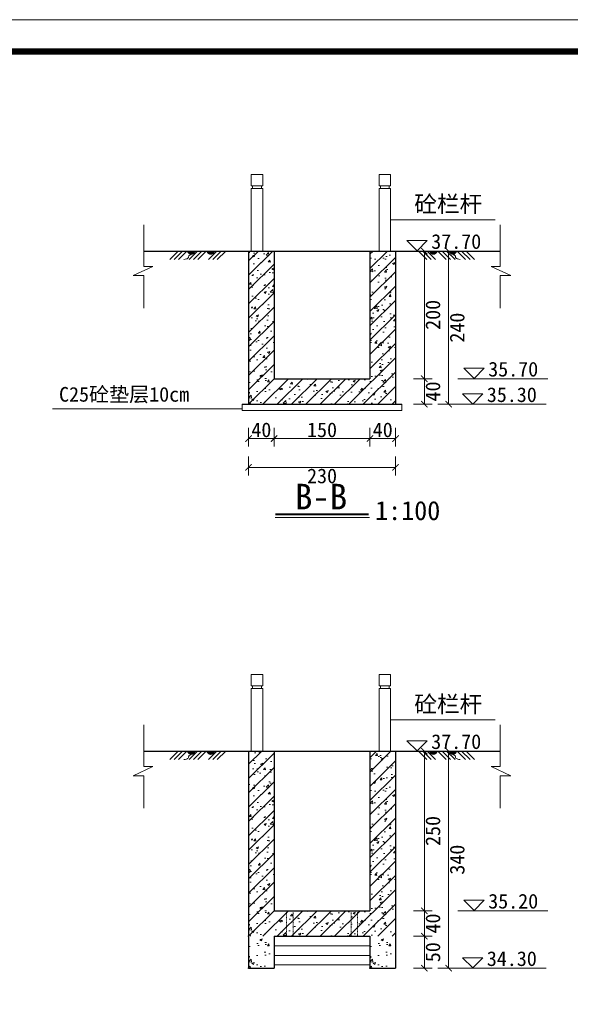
# Model space of a CAD drawing. Extents: x -27255 to 1448651, y 31034 to 8081248.
# Tile 103 of 198: x 584374 to 584460, y 3860542 to 3860696. Entities that reach past the tile are written whole.
import ezdxf

# ---------------------------------------------------------------- set-up
doc = ezdxf.new("R2010")
doc.units = 0
doc.linetypes.add('HIDDEN2', pattern=[0.1875, 0.125, -0.0625])
doc.layers.get('0').update_dxf_attribs({"linetype": 'CONTINUOUS'})
for name, color, linetype, lineweight in [('0.09折线', 6, 'CONTINUOUS', 9), ('0.09标注线', 3, 'CONTINUOUS', 9), ('0.13填充', 8, 'CONTINUOUS', 9), ('0.13文字', 3, 'CONTINUOUS', 13), ('0.15白虚线', 255, 'HIDDEN2', 15), ('0.30粗线', 7, 'CONTINUOUS', 30), ('图框', 7, 'CONTINUOUS', 20), ('文字', 7, 'CONTINUOUS', 15), ('细实线', 3, 'CONTINUOUS', 20)]:
    doc.layers.add(name, color=color, linetype=linetype, lineweight=lineweight)
doc.styles.add('-仿宋_GB2312', font='FangSong_GB2312.ttf')
doc.styles.get("Standard").update_dxf_attribs({"font": 'rs.shx', "bigfont": 'hztxt.shx'})
doc.dimstyles.get("Standard").update_dxf_attribs({"dimtxt": 0.18, "dimasz": 0.18, "dimexe": 0.18, "dimexo": 0.0625, "dimgap": 0.09, "dimtad": 0, "dimtih": 1, "dimtoh": 1, "dimdec": 4, "dimzin": 0, "dimdsep": 46, "dimtxsty": 'Standard', "dimcen": 0.09, "dimadec": 0, "dimazin": 0, "dimtfac": 1, "dimtdec": 4, "dimtofl": 0, "dimtmove": 0, "dimatfit": 3, "dimfxl": 1, "dimtolj": 1, "dimtzin": 0, "dimarcsym": 0})

# ---------------------------------------------------------------- blocks, each defined once
blk = doc.blocks.new('d4trtg')
at = {"lineweight": 0}
blk.add_line((653868.4, 3902577.3), (658071.2, 3902577.3), dxfattribs=at)
at = {"lineweight": 0, "const_width": 10}
blk.add_lwpolyline([(654118.6, 3902527.3), (658021.2, 3902527.3), (658021.2, 3899655.4), (654118.6, 3899655.4)], close=True, dxfattribs=at)
blk = doc.blocks.new('_ARCHTICK')
at = {"color": 0, "linetype": 'ByBlock', "const_width": 0.15}
blk.add_lwpolyline([(-0.5, -0.5), (0.5, 0.5)], dxfattribs=at)

msp = doc.modelspace()

# ---------------------------------------------------------------- hatches: boundary and pattern name
at = {"layer": '0.09标注线', "linetype": 'Continuous', "lineweight": 13}
h = msp.add_hatch(dxfattribs=at)
h.set_pattern_fill('ANSI31', color=256, scale=0.5, style=0)
h.set_pattern_definition([(45, (584410.1146, 3860552.5231), (-1.12253, 1.12253), [])])
h.paths.add_polyline_path([(584429.11461, 3860556.52314), (584414.11461, 3860556.52314), (584414.11461, 3860581.52314), (584410.11461, 3860581.52314), (584410.11461, 3860552.52314), (584433.11461, 3860552.52314), (584433.11461, 3860581.52314), (584429.11461, 3860581.52314)])
at = {"layer": '0.13填充'}
h = msp.add_hatch(color=256, dxfattribs=at)
edge = h.paths.add_edge_path()
edge.add_ellipse((584401.14445, 3860660.01545), major_axis=(0, -0.71607), ratio=0.964264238, start_angle=280.8772955, end_angle=439.1227045)
edge.add_line((584401.82253, 3860659.88033), (584400.46638, 3860659.88033))
h = msp.add_hatch(color=256, dxfattribs=at)
edge = h.paths.add_edge_path()
edge.add_ellipse((584401.14445, 3860660.01545), major_axis=(0, -0.71607), ratio=0.964264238, start_angle=280.8772955, end_angle=439.1227045)
edge.add_line((584401.82253, 3860659.88033), (584400.46638, 3860659.88033))
h = msp.add_hatch(color=256, dxfattribs=at)
edge = h.paths.add_edge_path()
edge.add_ellipse((584404.1816, 3860660.01545), major_axis=(0, -0.71607), ratio=0.964264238, start_angle=280.8772955, end_angle=439.1227045)
edge.add_line((584404.85968, 3860659.88033), (584403.50353, 3860659.88033))
h = msp.add_hatch(color=256, dxfattribs=at)
edge = h.paths.add_edge_path()
edge.add_ellipse((584404.1816, 3860660.01545), major_axis=(0, -0.71607), ratio=0.964264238, start_angle=280.8772955, end_angle=439.1227045)
edge.add_line((584404.85968, 3860659.88033), (584403.50353, 3860659.88033))
h = msp.add_hatch(color=256, dxfattribs=at)
edge = h.paths.add_edge_path()
edge.add_ellipse((584439.04762, 3860660.01545), major_axis=(0, -0.71607), ratio=0.964264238, start_angle=-79.1227045, end_angle=79.1227045, ccw=False)
edge.add_line((584438.36955, 3860659.88033), (584439.7257, 3860659.88033))
h = msp.add_hatch(color=256, dxfattribs=at)
edge = h.paths.add_edge_path()
edge.add_ellipse((584439.04762, 3860660.01545), major_axis=(0, -0.71607), ratio=0.964264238, start_angle=-79.1227045, end_angle=79.1227045, ccw=False)
edge.add_line((584438.36955, 3860659.88033), (584439.7257, 3860659.88033))
h = msp.add_hatch(color=256, dxfattribs=at)
edge = h.paths.add_edge_path()
edge.add_ellipse((584442.08478, 3860660.01545), major_axis=(0, -0.71607), ratio=0.964264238, start_angle=-79.1227045, end_angle=79.1227045, ccw=False)
edge.add_line((584441.4067, 3860659.88033), (584442.76285, 3860659.88033))
h = msp.add_hatch(color=256, dxfattribs=at)
edge = h.paths.add_edge_path()
edge.add_ellipse((584442.08478, 3860660.01545), major_axis=(0, -0.71607), ratio=0.964264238, start_angle=-79.1227045, end_angle=79.1227045, ccw=False)
edge.add_line((584441.4067, 3860659.88033), (584442.76285, 3860659.88033))
h = msp.add_hatch(color=256, dxfattribs=at)
edge = h.paths.add_edge_path()
edge.add_ellipse((584401.14445, 3860581.65826), major_axis=(0, -0.71607), ratio=0.964264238, start_angle=280.8772955, end_angle=439.1227045)
edge.add_line((584401.82253, 3860581.52314), (584400.46638, 3860581.52314))
h = msp.add_hatch(color=256, dxfattribs=at)
edge = h.paths.add_edge_path()
edge.add_ellipse((584401.14445, 3860581.65826), major_axis=(0, -0.71607), ratio=0.964264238, start_angle=280.8772955, end_angle=439.1227045)
edge.add_line((584401.82253, 3860581.52314), (584400.46638, 3860581.52314))
h = msp.add_hatch(color=256, dxfattribs=at)
edge = h.paths.add_edge_path()
edge.add_ellipse((584404.1816, 3860581.65826), major_axis=(0, -0.71607), ratio=0.964264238, start_angle=280.8772955, end_angle=439.1227045)
edge.add_line((584404.85968, 3860581.52314), (584403.50353, 3860581.52314))
h = msp.add_hatch(color=256, dxfattribs=at)
edge = h.paths.add_edge_path()
edge.add_ellipse((584404.1816, 3860581.65826), major_axis=(0, -0.71607), ratio=0.964264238, start_angle=280.8772955, end_angle=439.1227045)
edge.add_line((584404.85968, 3860581.52314), (584403.50353, 3860581.52314))
h = msp.add_hatch(color=256, dxfattribs=at)
edge = h.paths.add_edge_path()
edge.add_ellipse((584439.04762, 3860581.65826), major_axis=(0, -0.71607), ratio=0.964264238, start_angle=-79.1227045, end_angle=79.1227045, ccw=False)
edge.add_line((584438.36955, 3860581.52314), (584439.7257, 3860581.52314))
h = msp.add_hatch(color=256, dxfattribs=at)
edge = h.paths.add_edge_path()
edge.add_ellipse((584439.04762, 3860581.65826), major_axis=(0, -0.71607), ratio=0.964264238, start_angle=-79.1227045, end_angle=79.1227045, ccw=False)
edge.add_line((584438.36955, 3860581.52314), (584439.7257, 3860581.52314))
h = msp.add_hatch(color=256, dxfattribs=at)
edge = h.paths.add_edge_path()
edge.add_ellipse((584442.08478, 3860581.65826), major_axis=(0, -0.71607), ratio=0.964264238, start_angle=-79.1227045, end_angle=79.1227045, ccw=False)
edge.add_line((584441.4067, 3860581.52314), (584442.76285, 3860581.52314))
h = msp.add_hatch(color=256, dxfattribs=at)
edge = h.paths.add_edge_path()
edge.add_ellipse((584442.08478, 3860581.65826), major_axis=(0, -0.71607), ratio=0.964264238, start_angle=-79.1227045, end_angle=79.1227045, ccw=False)
edge.add_line((584441.4067, 3860581.52314), (584442.76285, 3860581.52314))
at = {"layer": '0.13文字', "lineweight": 13}
h = msp.add_hatch(dxfattribs=at)
h.set_pattern_fill('AR-CONC', color=256, scale=0.02, style=0)
h.set_pattern_definition([(50, (584410.1146, 3860635.8803), (3.6437, -0.31878), [0.381, -4.191]), (355, (584410.1146, 3860635.8803), (-0.70486, 3.82113), [0.3048, -3.3528]), (100.451, (584410.4183, 3860635.8538), (2.93885, 3.50233), [0.3238, -3.5618]), (46.184, (584410.1146, 3860636.8963), (5.4216, -0.84085), [0.5715, -6.2865]), (96.636, (584410.5664, 3860636.826), (4.7481, 4.9485), [0.4857, -5.3427]), (351.184, (584410.1146, 3860636.8963), (4.7481, 4.9485), [0.4572, -5.0292]), (21, (584410.6226, 3860636.6423), (3.0323, -2.0453), [0.381, -4.191]), (326, (584410.6226, 3860636.6423), (1.23604, 3.68376), [0.3048, -3.3528]), (71.451, (584410.8753, 3860636.472), (4.26833, 1.63846), [0.3238, -3.5618]), (37.5, (584410.1146, 3860635.8803), (0.06177, 1.6911), [0, -3.31216, 0, -3.4036, 0, -3.3655]), (7.5, (584410.1146, 3860635.8803), (1.33639, 2.00361), [0, -1.94056, 0, -3.23596, 0, -1.2827]), (327.5, (584408.9818, 3860635.8803), (2.71181, -0.114575), [0, -1.27, 0, -3.9624, 0, -5.2578]), (317.5, (584408.4738, 3860635.8803), (2.96258, 0.50853), [0, -1.651, 0, -2.63144, 0, -3.7338])])
h.paths.add_polyline_path([(584433.11461, 3860659.88033), (584429.11461, 3860659.88033), (584429.11461, 3860639.88033), (584414.11461, 3860639.88033), (584414.11461, 3860659.88033), (584410.11461, 3860659.88033), (584410.11461, 3860635.88033), (584433.11461, 3860635.88033)])
h = msp.add_hatch(dxfattribs=at)
h.set_pattern_fill('ANSI31', color=256, scale=0.5, style=0)
h.set_pattern_definition([(45, (584410.1146, 3860635.8803), (-1.12253, 1.12253), [])])
h.paths.add_polyline_path([(584433.11461, 3860659.88033), (584429.11461, 3860659.88033), (584429.11461, 3860639.88033), (584414.11461, 3860639.88033), (584414.11461, 3860659.88033), (584410.11461, 3860659.88033), (584410.11461, 3860635.88033), (584433.11461, 3860635.88033)])
h = msp.add_hatch(dxfattribs=at)
h.set_pattern_fill('AR-CONC', color=256, scale=0.02, style=0)
h.set_pattern_definition([(50, (584410.1146, 3860552.523), (3.6437, -0.31878), [0.381, -4.191]), (355, (584410.1146, 3860552.523), (-0.70486, 3.82113), [0.3048, -3.3528]), (100.451, (584410.4183, 3860552.4966), (2.93885, 3.50233), [0.3238, -3.5618]), (46.184, (584410.1146, 3860553.539), (5.4216, -0.84085), [0.5715, -6.2865]), (96.636, (584410.5664, 3860553.469), (4.7481, 4.9485), [0.4857, -5.3427]), (351.184, (584410.1146, 3860553.539), (4.7481, 4.9485), [0.4572, -5.0292]), (21, (584410.6226, 3860553.285), (3.0323, -2.0453), [0.381, -4.191]), (326, (584410.6226, 3860553.285), (1.23604, 3.68376), [0.3048, -3.3528]), (71.451, (584410.8753, 3860553.1147), (4.26833, 1.63846), [0.3238, -3.5618]), (37.5, (584410.1146, 3860552.5231), (0.06177, 1.6911), [0, -3.31216, 0, -3.4036, 0, -3.3655]), (7.5, (584410.1146, 3860552.5231), (1.33639, 2.00361), [0, -1.94056, 0, -3.23596, 0, -1.2827]), (327.5, (584408.9818, 3860552.5231), (2.71181, -0.114575), [0, -1.27, 0, -3.9624, 0, -5.2578]), (317.5, (584408.4738, 3860552.5231), (2.96258, 0.50853), [0, -1.651, 0, -2.63144, 0, -3.7338])])
h.paths.add_polyline_path([(584433.11461, 3860581.52314), (584429.11461, 3860581.52314), (584429.11461, 3860556.52314), (584414.11461, 3860556.52314), (584414.11461, 3860581.52314), (584410.11461, 3860581.52314), (584410.11461, 3860552.52314), (584433.11461, 3860552.52314)])
h = msp.add_hatch(dxfattribs=at)
h.set_pattern_fill('AR-CONC', color=256, scale=0.02, style=0)
h.set_pattern_definition([(50, (584410.1146, 3860547.523), (3.6437, -0.3188), [0.381, -4.191]), (355, (584410.1146, 3860547.523), (-0.7049, 3.8211), [0.3048, -3.3528]), (100.45, (584410.4183, 3860547.4966), (2.9389, 3.5023), [0.3238, -3.5618]), (46.18, (584410.1146, 3860548.539), (5.4216, -0.841), [0.5715, -6.2865]), (96.64, (584410.5664, 3860548.469), (4.748, 4.9485), [0.4857, -5.3427]), (351.18, (584410.1146, 3860548.539), (4.748, 4.9485), [0.4572, -5.0292]), (21, (584410.6226, 3860548.285), (3.0323, -2.0453), [0.381, -4.191]), (326, (584410.6226, 3860548.285), (1.236, 3.6838), [0.3048, -3.3528]), (71.45, (584410.8753, 3860548.1147), (4.2683, 1.6385), [0.3238, -3.5618]), (37.5, (584410.1146, 3860547.5231), (0.06177, 1.6911), [0, -3.31216, 0, -3.4036, 0, -3.3655]), (7.5, (584410.1146, 3860547.5231), (1.3364, 2.0036), [0, -1.94056, 0, -3.23596, 0, -1.2827]), (327.5, (584408.9818, 3860547.5231), (2.7118, -0.11457), [0, -1.27, 0, -3.9624, 0, -5.2578]), (317.5, (584408.4738, 3860547.5231), (2.9626, 0.5085), [0, -1.651, 0, -2.63144, 0, -3.7338])])
h.paths.add_polyline_path([(584414.11461, 3860552.52314), (584410.11461, 3860552.52314), (584410.11461, 3860547.52314), (584414.11461, 3860547.52314)])
h = msp.add_hatch(dxfattribs=at)
h.set_pattern_fill('AR-CONC', color=256, scale=0.02, style=0)
h.set_pattern_definition([(50, (584429.1146, 3860547.523), (3.6437, -0.3188), [0.381, -4.191]), (355, (584429.1146, 3860547.523), (-0.7049, 3.8211), [0.3048, -3.3528]), (100.45, (584429.4183, 3860547.4966), (2.9389, 3.5023), [0.3238, -3.5618]), (46.18, (584429.1146, 3860548.539), (5.4216, -0.841), [0.5715, -6.2865]), (96.64, (584429.5664, 3860548.469), (4.748, 4.9485), [0.4857, -5.3427]), (351.18, (584429.1146, 3860548.539), (4.748, 4.9485), [0.4572, -5.0292]), (21, (584429.6226, 3860548.285), (3.0323, -2.0453), [0.381, -4.191]), (326, (584429.6226, 3860548.285), (1.236, 3.6838), [0.3048, -3.3528]), (71.45, (584429.8753, 3860548.1147), (4.2683, 1.6385), [0.3238, -3.5618]), (37.5, (584429.1146, 3860547.5231), (0.06177, 1.6911), [0, -3.31216, 0, -3.4036, 0, -3.3655]), (7.5, (584429.1146, 3860547.5231), (1.3364, 2.0036), [0, -1.94056, 0, -3.23596, 0, -1.2827]), (327.5, (584427.9818, 3860547.5231), (2.7118, -0.11457), [0, -1.27, 0, -3.9624, 0, -5.2578]), (317.5, (584427.4738, 3860547.5231), (2.9626, 0.5085), [0, -1.651, 0, -2.63144, 0, -3.7338])])
h.paths.add_polyline_path([(584433.11461, 3860552.52314), (584429.11461, 3860552.52314), (584429.11461, 3860547.52314), (584433.11461, 3860547.52314)])

# ---------------------------------------------------------------- linework, layer by layer
at = {"layer": '0.09折线', "color": 7}
for p, q in [((584410.53466, 3860670.09624, 0.26898), (584410.53466, 3860671.89624, 0.26898)), ((584410.53466, 3860671.89624, 0.26898), (584412.33466, 3860671.89624, 0.26898)), ((584410.53466, 3860670.09624, 0.26898), (584410.53466, 3860671.89624, 0.26898)), ((584410.53466, 3860671.89624, 0.26898), (584412.33466, 3860671.89624, 0.26898)), ((584410.53466, 3860670.09624, 0.26898), (584410.53466, 3860671.89624, 0.26898)), ((584410.53466, 3860671.89624, 0.26898), (584412.33466, 3860671.89624, 0.26898)), ((584412.33466, 3860670.09624, 0.26898), (584412.33466, 3860671.89624, 0.26898)), ((584412.33466, 3860670.09624, 0.26898), (584412.33466, 3860671.89624, 0.26898)), ((584412.33466, 3860670.09624, 0.26898), (584412.33466, 3860671.89624, 0.26898)), ((584412.33466, 3860670.09624, 0.26898), (584412.33466, 3860671.89624, 0.26898)), ((584412.33466, 3860670.09624, 0.26898), (584412.33466, 3860671.89624, 0.26898)), ((584412.33466, 3860670.09624, 0.26898), (584412.33466, 3860671.89624, 0.26898)), ((584430.54502, 3860670.09624, 0.26898), (584430.54502, 3860671.89624, 0.26898)), ((584430.54502, 3860671.89624, 0.26898), (584432.34502, 3860671.89624, 0.26898)), ((584430.54502, 3860670.09624, 0.26898), (584430.54502, 3860671.89624, 0.26898)), ((584430.54502, 3860671.89624, 0.26898), (584432.34502, 3860671.89624, 0.26898)), ((584430.54502, 3860670.09624, 0.26898), (584430.54502, 3860671.89624, 0.26898)), ((584430.54502, 3860671.89624, 0.26898), (584432.34502, 3860671.89624, 0.26898)), ((584432.34502, 3860670.09624, 0.26898), (584432.34502, 3860671.89624, 0.26898)), ((584432.34502, 3860670.09624, 0.26898), (584432.34502, 3860671.89624, 0.26898)), ((584432.34502, 3860670.09624, 0.26898), (584432.34502, 3860671.89624, 0.26898)), ((584432.34502, 3860670.09624, 0.26898), (584432.34502, 3860671.89624, 0.26898)), ((584432.34502, 3860670.09624, 0.26898), (584432.34502, 3860671.89624, 0.26898)), ((584432.34502, 3860670.09624, 0.26898), (584432.34502, 3860671.89624, 0.26898)), ((584410.53466, 3860670.09624, 0.26898), (584412.33466, 3860670.09624, 0.26898)), ((584410.53466, 3860670.09624, 0.26898), (584412.33466, 3860670.09624, 0.26898)), ((584410.53466, 3860670.09624, 0.26898), (584412.33466, 3860670.09624, 0.26898)), ((584410.53466, 3860669.69624, 0.26898), (584412.33466, 3860669.69624, 0.26898)), ((584410.53466, 3860669.69624, 0.26898), (584410.53466, 3860659.89624, 0.26898)), ((584410.53466, 3860669.69624, 0.26898), (584412.33466, 3860669.69624, 0.26898)), ((584410.53466, 3860669.69624, 0.26898), (584410.53466, 3860659.89624, 0.26898)), ((584410.53466, 3860669.69624, 0.26898), (584412.33466, 3860669.69624, 0.26898)), ((584410.53466, 3860669.69624, 0.26898), (584410.53466, 3860659.89624, 0.26898)), ((584410.73466, 3860669.69624, 0.26898), (584410.73466, 3860670.09624, 0.26898)), ((584410.73466, 3860669.69624, 0.26898), (584410.73466, 3860670.09624, 0.26898)), ((584410.73466, 3860669.69624, 0.26898), (584410.73466, 3860670.09624, 0.26898)), ((584412.13466, 3860669.69624, 0.26898), (584412.13466, 3860670.09624, 0.26898)), ((584412.13466, 3860669.69624, 0.26898), (584412.13466, 3860670.09624, 0.26898)), ((584412.13466, 3860669.69624, 0.26898), (584412.13466, 3860670.09624, 0.26898)), ((584412.33466, 3860669.69624, 0.26898), (584412.33466, 3860659.89624, 0.26898)), ((584412.33466, 3860669.69624, 0.26898), (584412.33466, 3860659.89624, 0.26898)), ((584412.33466, 3860669.69624, 0.26898), (584412.33466, 3860659.89624, 0.26898)), ((584412.33466, 3860659.89624, 0.26898), (584412.33466, 3860669.69624, 0.26898)), ((584412.33466, 3860659.89624, 0.26898), (584412.33466, 3860669.69624, 0.26898)), ((584412.33466, 3860659.89624, 0.26898), (584412.33466, 3860669.69624, 0.26898)), ((584430.54502, 3860670.09624, 0.26898), (584432.34502, 3860670.09624, 0.26898)), ((584430.54502, 3860670.09624, 0.26898), (584432.34502, 3860670.09624, 0.26898)), ((584430.54502, 3860670.09624, 0.26898), (584432.34502, 3860670.09624, 0.26898)), ((584430.54502, 3860669.69624, 0.26898), (584432.34502, 3860669.69624, 0.26898)), ((584430.54502, 3860669.69624, 0.26898), (584430.54502, 3860659.89624, 0.26898)), ((584430.54502, 3860669.69624, 0.26898), (584432.34502, 3860669.69624, 0.26898)), ((584430.54502, 3860669.69624, 0.26898), (584430.54502, 3860659.89624, 0.26898)), ((584430.54502, 3860669.69624, 0.26898), (584432.34502, 3860669.69624, 0.26898)), ((584430.54502, 3860669.69624, 0.26898), (584430.54502, 3860659.89624, 0.26898)), ((584430.74502, 3860669.69624, 0.26898), (584430.74502, 3860670.09624, 0.26898)), ((584430.74502, 3860669.69624, 0.26898), (584430.74502, 3860670.09624, 0.26898)), ((584430.74502, 3860669.69624, 0.26898), (584430.74502, 3860670.09624, 0.26898)), ((584432.14502, 3860669.69624, 0.26898), (584432.14502, 3860670.09624, 0.26898)), ((584432.14502, 3860669.69624, 0.26898), (584432.14502, 3860670.09624, 0.26898)), ((584432.14502, 3860669.69624, 0.26898), (584432.14502, 3860670.09624, 0.26898)), ((584432.34502, 3860669.69624, 0.26898), (584432.34502, 3860659.89624, 0.26898)), ((584432.34502, 3860669.69624, 0.26898), (584432.34502, 3860659.89624, 0.26898)), ((584432.34502, 3860669.69624, 0.26898), (584432.34502, 3860659.89624, 0.26898)), ((584432.34502, 3860659.89624, 0.26898), (584432.34502, 3860669.69624, 0.26898)), ((584432.34502, 3860659.89624, 0.26898), (584432.34502, 3860669.69624, 0.26898)), ((584432.34502, 3860659.89624, 0.26898), (584432.34502, 3860669.69624, 0.26898)), ((584410.53466, 3860591.73905, 0.26898), (584410.53466, 3860593.53905, 0.26898)), ((584410.53466, 3860593.53905, 0.26898), (584412.33466, 3860593.53905, 0.26898)), ((584410.53466, 3860591.73905, 0.26898), (584410.53466, 3860593.53905, 0.26898)), ((584410.53466, 3860593.53905, 0.26898), (584412.33466, 3860593.53905, 0.26898)), ((584410.53466, 3860591.73905, 0.26898), (584410.53466, 3860593.53905, 0.26898)), ((584410.53466, 3860593.53905, 0.26898), (584412.33466, 3860593.53905, 0.26898)), ((584412.33466, 3860591.73905, 0.26898), (584412.33466, 3860593.53905, 0.26898)), ((584412.33466, 3860591.73905, 0.26898), (584412.33466, 3860593.53905, 0.26898)), ((584412.33466, 3860591.73905, 0.26898), (584412.33466, 3860593.53905, 0.26898)), ((584412.33466, 3860591.73905, 0.26898), (584412.33466, 3860593.53905, 0.26898)), ((584412.33466, 3860591.73905, 0.26898), (584412.33466, 3860593.53905, 0.26898)), ((584412.33466, 3860591.73905, 0.26898), (584412.33466, 3860593.53905, 0.26898)), ((584430.54502, 3860591.73905, 0.26898), (584430.54502, 3860593.53905, 0.26898)), ((584430.54502, 3860593.53905, 0.26898), (584432.34502, 3860593.53905, 0.26898)), ((584430.54502, 3860591.73905, 0.26898), (584430.54502, 3860593.53905, 0.26898)), ((584430.54502, 3860593.53905, 0.26898), (584432.34502, 3860593.53905, 0.26898)), ((584430.54502, 3860591.73905, 0.26898), (584430.54502, 3860593.53905, 0.26898)), ((584430.54502, 3860593.53905, 0.26898), (584432.34502, 3860593.53905, 0.26898)), ((584432.34502, 3860591.73905, 0.26898), (584432.34502, 3860593.53905, 0.26898)), ((584432.34502, 3860591.73905, 0.26898), (584432.34502, 3860593.53905, 0.26898)), ((584432.34502, 3860591.73905, 0.26898), (584432.34502, 3860593.53905, 0.26898)), ((584432.34502, 3860591.73905, 0.26898), (584432.34502, 3860593.53905, 0.26898)), ((584432.34502, 3860591.73905, 0.26898), (584432.34502, 3860593.53905, 0.26898)), ((584432.34502, 3860591.73905, 0.26898), (584432.34502, 3860593.53905, 0.26898)), ((584410.53466, 3860591.73905, 0.26898), (584412.33466, 3860591.73905, 0.26898)), ((584410.53466, 3860591.73905, 0.26898), (584412.33466, 3860591.73905, 0.26898)), ((584410.53466, 3860591.73905, 0.26898), (584412.33466, 3860591.73905, 0.26898)), ((584410.53466, 3860591.33905, 0.26898), (584412.33466, 3860591.33905, 0.26898)), ((584410.53466, 3860591.33905, 0.26898), (584410.53466, 3860581.53905, 0.26898)), ((584410.53466, 3860591.33905, 0.26898), (584412.33466, 3860591.33905, 0.26898)), ((584410.53466, 3860591.33905, 0.26898), (584410.53466, 3860581.53905, 0.26898)), ((584410.53466, 3860591.33905, 0.26898), (584412.33466, 3860591.33905, 0.26898)), ((584410.53466, 3860591.33905, 0.26898), (584410.53466, 3860581.53905, 0.26898)), ((584410.73466, 3860591.33905, 0.26898), (584410.73466, 3860591.73905, 0.26898)), ((584410.73466, 3860591.33905, 0.26898), (584410.73466, 3860591.73905, 0.26898)), ((584410.73466, 3860591.33905, 0.26898), (584410.73466, 3860591.73905, 0.26898)), ((584412.13466, 3860591.33905, 0.26898), (584412.13466, 3860591.73905, 0.26898)), ((584412.13466, 3860591.33905, 0.26898), (584412.13466, 3860591.73905, 0.26898)), ((584412.13466, 3860591.33905, 0.26898), (584412.13466, 3860591.73905, 0.26898)), ((584412.33466, 3860591.33905, 0.26898), (584412.33466, 3860581.53905, 0.26898)), ((584412.33466, 3860591.33905, 0.26898), (584412.33466, 3860581.53905, 0.26898)), ((584412.33466, 3860591.33905, 0.26898), (584412.33466, 3860581.53905, 0.26898)), ((584412.33466, 3860581.53905, 0.26898), (584412.33466, 3860591.33905, 0.26898)), ((584412.33466, 3860581.53905, 0.26898), (584412.33466, 3860591.33905, 0.26898)), ((584412.33466, 3860581.53905, 0.26898), (584412.33466, 3860591.33905, 0.26898)), ((584430.54502, 3860591.73905, 0.26898), (584432.34502, 3860591.73905, 0.26898)), ((584430.54502, 3860591.73905, 0.26898), (584432.34502, 3860591.73905, 0.26898)), ((584430.54502, 3860591.73905, 0.26898), (584432.34502, 3860591.73905, 0.26898)), ((584430.54502, 3860591.33905, 0.26898), (584432.34502, 3860591.33905, 0.26898)), ((584430.54502, 3860591.33905, 0.26898), (584430.54502, 3860581.53905, 0.26898)), ((584430.54502, 3860591.33905, 0.26898), (584432.34502, 3860591.33905, 0.26898)), ((584430.54502, 3860591.33905, 0.26898), (584430.54502, 3860581.53905, 0.26898)), ((584430.54502, 3860591.33905, 0.26898), (584432.34502, 3860591.33905, 0.26898)), ((584430.54502, 3860591.33905, 0.26898), (584430.54502, 3860581.53905, 0.26898)), ((584430.74502, 3860591.33905, 0.26898), (584430.74502, 3860591.73905, 0.26898)), ((584430.74502, 3860591.33905, 0.26898), (584430.74502, 3860591.73905, 0.26898)), ((584430.74502, 3860591.33905, 0.26898), (584430.74502, 3860591.73905, 0.26898)), ((584432.14502, 3860591.33905, 0.26898), (584432.14502, 3860591.73905, 0.26898)), ((584432.14502, 3860591.33905, 0.26898), (584432.14502, 3860591.73905, 0.26898)), ((584432.14502, 3860591.33905, 0.26898), (584432.14502, 3860591.73905, 0.26898)), ((584432.34502, 3860591.33905, 0.26898), (584432.34502, 3860581.53905, 0.26898)), ((584432.34502, 3860591.33905, 0.26898), (584432.34502, 3860581.53905, 0.26898)), ((584432.34502, 3860591.33905, 0.26898), (584432.34502, 3860581.53905, 0.26898)), ((584432.34502, 3860581.53905, 0.26898), (584432.34502, 3860591.33905, 0.26898)), ((584432.34502, 3860581.53905, 0.26898), (584432.34502, 3860591.33905, 0.26898)), ((584432.34502, 3860581.53905, 0.26898), (584432.34502, 3860591.33905, 0.26898))]:
    msp.add_line(p, q, dxfattribs=at)
at = {"layer": '0.09标注线'}
for p, q in [((584432.34502, 3860664.79624, 0.26898), (584448.71748, 3860664.79624, 0.26898)), ((584436.48496, 3860659.91329), (584434.88496, 3860661.51329)), ((584438.08496, 3860661.51329), (584434.88496, 3860661.51329)), ((584438.08496, 3860661.51329), (584436.48496, 3860659.91329)), ((584445.40218, 3860639.91329, -5.8678), (584443.80218, 3860641.51329, -5.8678)), ((584447.00218, 3860641.51329, -5.8678), (584443.80218, 3860641.51329, -5.8678)), ((584447.00218, 3860641.51329, -5.8678), (584445.40218, 3860639.91329, -5.8678)), ((584456.92957, 3860639.88033), (584442.88666, 3860639.88033)), ((584445.19067, 3860635.91329, -5.8678), (584443.59067, 3860637.51329, -5.8678)), ((584446.79067, 3860637.51329, -5.8678), (584443.59067, 3860637.51329, -5.8678)), ((584446.79067, 3860637.51329, -5.8678), (584445.19067, 3860635.91329, -5.8678)), ((584456.71806, 3860635.88033), (584442.67515, 3860635.88033)), ((584379.41224, 3860635.1503, -2.09684), (584409.11461, 3860635.1503, -2.09684)), ((584432.34502, 3860586.43905, 0.26898), (584448.71748, 3860586.43905, 0.26898)), ((584436.48496, 3860581.55611), (584434.88496, 3860583.15611)), ((584438.08496, 3860583.15611), (584434.88496, 3860583.15611)), ((584438.08496, 3860583.15611), (584436.48496, 3860581.55611)), ((584445.40218, 3860556.55611, -5.8678), (584443.80218, 3860558.15611, -5.8678)), ((584447.00218, 3860558.15611, -5.8678), (584443.80218, 3860558.15611, -5.8678)), ((584447.00218, 3860558.15611, -5.8678), (584445.40218, 3860556.55611, -5.8678)), ((584456.92957, 3860556.52314), (584442.88666, 3860556.52314)), ((584429.11461, 3860551.02314), (584414.11461, 3860551.02314)), ((584429.11461, 3860549.52314), (584414.11461, 3860549.52314)), ((584445.19067, 3860547.55611, -5.8678), (584443.59067, 3860549.15611, -5.8678)), ((584446.79067, 3860549.15611, -5.8678), (584443.59067, 3860549.15611, -5.8678)), ((584446.79067, 3860549.15611, -5.8678), (584445.19067, 3860547.55611, -5.8678)), ((584429.11461, 3860548.02314), (584414.11461, 3860548.02314)), ((584456.71806, 3860547.52314), (584442.67515, 3860547.52314))]:
    msp.add_line(p, q, dxfattribs=at)
at = {"layer": '0.13填充', "lineweight": 40, "ltscale": 0.005}
msp.add_line((584414.34419, 3860618.67244), (584428.88468, 3860618.67244), dxfattribs=at)
at = {"layer": '0.13填充', "ltscale": 0.005}
msp.add_line((584414.28832, 3860618.14252), (584429.01903, 3860618.14252), dxfattribs=at)
at = {"layer": '0.13文字', "linetype": 'Continuous', "lineweight": 13}
for p, q in [((582175.00285, 3860696.12935), (587865.89025, 3860696.12935)), ((582175.00285, 3860696.12935), (587865.89025, 3860696.12935)), ((584393.72083, 3860664.01297), (584393.72083, 3860657.47368)), ((584449.5084, 3860664.01297), (584449.5084, 3860657.47368)), ((584392.0689, 3860656.03657), (584395.15291, 3860657.47368)), ((584393.72083, 3860657.47368), (584395.15291, 3860657.47368)), ((584449.5084, 3860657.47368), (584448.07632, 3860657.47368)), ((584451.16033, 3860656.03657), (584448.07632, 3860657.47368)), ((584393.72083, 3860656.03657), (584392.0689, 3860656.03657)), ((584393.72083, 3860656.03657), (584393.72083, 3860650.93883)), ((584449.5084, 3860656.03657), (584449.5084, 3860650.93883)), ((584449.5084, 3860656.03657), (584451.16033, 3860656.03657)), ((584409.11461, 3860635.88033), (584409.11461, 3860634.88033)), ((584434.11461, 3860635.88033), (584434.11461, 3860634.88033)), ((584409.11461, 3860634.88033), (584434.11461, 3860634.88033)), ((584393.72083, 3860585.65579), (584393.72083, 3860579.11649)), ((584449.5084, 3860585.65579), (584449.5084, 3860579.11649)), ((584392.0689, 3860577.67939), (584395.15291, 3860579.11649)), ((584393.72083, 3860579.11649), (584395.15291, 3860579.11649)), ((584449.5084, 3860579.11649), (584448.07632, 3860579.11649)), ((584451.16033, 3860577.67939), (584448.07632, 3860579.11649)), ((584393.72083, 3860577.67939), (584392.0689, 3860577.67939)), ((584393.72083, 3860577.67939), (584393.72083, 3860572.58164)), ((584449.5084, 3860577.67939), (584449.5084, 3860572.58164)), ((584449.5084, 3860577.67939), (584451.16033, 3860577.67939))]:
    msp.add_line(p, q, dxfattribs=at)
at = {"layer": '0.15白虚线', "ltscale": 0.3}
for p, q in [((584416.07147, 3860556.52314), (584416.07147, 3860552.52314)), ((584417.07147, 3860556.52314), (584417.07147, 3860552.52314)), ((584426.15776, 3860556.52314), (584426.15776, 3860552.52314)), ((584427.15776, 3860556.52314), (584427.15776, 3860552.52314))]:
    msp.add_line(p, q, dxfattribs=at)
at = {"layer": '0.30粗线'}
for p, q in [((584393.72083, 3860659.88033), (584449.5084, 3860659.88033)), ((584410.11461, 3860659.88033), (584410.11461, 3860635.88033)), ((584414.11461, 3860659.88033), (584414.11461, 3860639.88033)), ((584429.11461, 3860659.88033), (584429.11461, 3860639.88033)), ((584433.11461, 3860659.88033), (584433.11461, 3860635.88033)), ((584414.11461, 3860639.88033), (584429.11461, 3860639.88033)), ((584409.11461, 3860635.88033), (584434.11461, 3860635.88033)), ((584393.72083, 3860581.52314), (584449.5084, 3860581.52314)), ((584410.11461, 3860581.52314), (584410.11461, 3860552.52314)), ((584414.11461, 3860581.52314), (584414.11461, 3860556.52314)), ((584429.11461, 3860581.52314), (584429.11461, 3860556.52314)), ((584433.11461, 3860581.52314), (584433.11461, 3860552.52314)), ((584414.11461, 3860556.52314), (584429.11461, 3860556.52314)), ((584410.11461, 3860552.52314), (584410.11461, 3860547.52314)), ((584414.11461, 3860552.52314), (584429.11461, 3860552.52314)), ((584414.11461, 3860552.52314), (584414.11461, 3860547.52314)), ((584429.11461, 3860552.52314), (584429.11461, 3860547.52314)), ((584433.11461, 3860552.52314), (584433.11461, 3860547.52314)), ((584410.11461, 3860547.52314), (584414.11461, 3860547.52314)), ((584429.11461, 3860547.52314), (584433.11461, 3860547.52314))]:
    msp.add_line(p, q, dxfattribs=at)
at = {"layer": '细实线', "ltscale": 5}
for p, q in [((584399.07448, 3860659.88033), (584397.76489, 3860658.57073)), ((584399.07448, 3860659.88033), (584397.76489, 3860658.57073)), ((584399.76745, 3860659.88033), (584398.45786, 3860658.57073)), ((584399.76745, 3860659.88033), (584398.45786, 3860658.57073)), ((584400.46041, 3860659.88033), (584399.15082, 3860658.57073)), ((584400.46041, 3860659.88033), (584399.15082, 3860658.57073)), ((584402.11164, 3860659.88033), (584400.80205, 3860658.57073)), ((584402.11164, 3860659.88033), (584400.80205, 3860658.57073)), ((584402.8046, 3860659.88033), (584401.49501, 3860658.57073)), ((584402.8046, 3860659.88033), (584401.49501, 3860658.57073)), ((584403.49757, 3860659.88033), (584402.18797, 3860658.57073)), ((584403.49757, 3860659.88033), (584402.18797, 3860658.57073)), ((584405.14879, 3860659.88033), (584403.8392, 3860658.57073)), ((584405.14879, 3860659.88033), (584403.8392, 3860658.57073)), ((584405.84175, 3860659.88033), (584404.53216, 3860658.57073)), ((584405.84175, 3860659.88033), (584404.53216, 3860658.57073)), ((584406.53472, 3860659.88033), (584405.22513, 3860658.57073)), ((584406.53472, 3860659.88033), (584405.22513, 3860658.57073)), ((584436.69451, 3860659.88033), (584438.0041, 3860658.57073)), ((584436.69451, 3860659.88033), (584438.0041, 3860658.57073)), ((584437.38747, 3860659.88033), (584438.69707, 3860658.57073)), ((584437.38747, 3860659.88033), (584438.69707, 3860658.57073)), ((584438.08044, 3860659.88033), (584439.39003, 3860658.57073)), ((584438.08044, 3860659.88033), (584439.39003, 3860658.57073)), ((584439.73166, 3860659.88033), (584441.04125, 3860658.57073)), ((584439.73166, 3860659.88033), (584441.04125, 3860658.57073)), ((584440.42463, 3860659.88033), (584441.73422, 3860658.57073)), ((584440.42463, 3860659.88033), (584441.73422, 3860658.57073)), ((584441.11759, 3860659.88033), (584442.42718, 3860658.57073)), ((584441.11759, 3860659.88033), (584442.42718, 3860658.57073)), ((584442.76882, 3860659.88033), (584444.07841, 3860658.57073)), ((584442.76882, 3860659.88033), (584444.07841, 3860658.57073)), ((584443.46178, 3860659.88033), (584444.77137, 3860658.57073)), ((584443.46178, 3860659.88033), (584444.77137, 3860658.57073)), ((584444.15475, 3860659.88033), (584445.46434, 3860658.57073)), ((584444.15475, 3860659.88033), (584445.46434, 3860658.57073)), ((584399.07448, 3860581.52314), (584397.76489, 3860580.21355)), ((584399.07448, 3860581.52314), (584397.76489, 3860580.21355)), ((584399.76745, 3860581.52314), (584398.45786, 3860580.21355)), ((584399.76745, 3860581.52314), (584398.45786, 3860580.21355)), ((584400.46041, 3860581.52314), (584399.15082, 3860580.21355)), ((584400.46041, 3860581.52314), (584399.15082, 3860580.21355)), ((584402.11164, 3860581.52314), (584400.80205, 3860580.21355)), ((584402.11164, 3860581.52314), (584400.80205, 3860580.21355)), ((584402.8046, 3860581.52314), (584401.49501, 3860580.21355)), ((584402.8046, 3860581.52314), (584401.49501, 3860580.21355)), ((584403.49757, 3860581.52314), (584402.18797, 3860580.21355)), ((584403.49757, 3860581.52314), (584402.18797, 3860580.21355)), ((584405.14879, 3860581.52314), (584403.8392, 3860580.21355)), ((584405.14879, 3860581.52314), (584403.8392, 3860580.21355)), ((584405.84175, 3860581.52314), (584404.53216, 3860580.21355)), ((584405.84175, 3860581.52314), (584404.53216, 3860580.21355)), ((584406.53472, 3860581.52314), (584405.22513, 3860580.21355)), ((584406.53472, 3860581.52314), (584405.22513, 3860580.21355)), ((584436.69451, 3860581.52314), (584438.0041, 3860580.21355)), ((584436.69451, 3860581.52314), (584438.0041, 3860580.21355)), ((584437.38747, 3860581.52314), (584438.69707, 3860580.21355)), ((584437.38747, 3860581.52314), (584438.69707, 3860580.21355)), ((584438.08044, 3860581.52314), (584439.39003, 3860580.21355)), ((584438.08044, 3860581.52314), (584439.39003, 3860580.21355)), ((584439.73166, 3860581.52314), (584441.04125, 3860580.21355)), ((584439.73166, 3860581.52314), (584441.04125, 3860580.21355)), ((584440.42463, 3860581.52314), (584441.73422, 3860580.21355)), ((584440.42463, 3860581.52314), (584441.73422, 3860580.21355)), ((584441.11759, 3860581.52314), (584442.42718, 3860580.21355)), ((584441.11759, 3860581.52314), (584442.42718, 3860580.21355)), ((584442.76882, 3860581.52314), (584444.07841, 3860580.21355)), ((584442.76882, 3860581.52314), (584444.07841, 3860580.21355)), ((584443.46178, 3860581.52314), (584444.77137, 3860580.21355)), ((584443.46178, 3860581.52314), (584444.77137, 3860580.21355)), ((584444.15475, 3860581.52314), (584445.46434, 3860580.21355)), ((584444.15475, 3860581.52314), (584445.46434, 3860580.21355))]:
    msp.add_line(p, q, dxfattribs=at)
at = {"layer": '细实线', "lineweight": 20, "ltscale": 5}
for points, start_tangent, end_tangent in [([(584401.1145, 3860659.30277), (584400.8207, 3860659.18933), (584400.74516, 3860659.06375), (584400.70753, 3860658.89421), (584400.5776, 3860658.737), (584400.38311, 3860658.63861), (584399.97213, 3860658.57073)], (-0.999064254, 0.043250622), (-0.999505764, -0.031436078)), ([(584401.1145, 3860659.30277), (584400.8207, 3860659.18933), (584400.74516, 3860659.06375), (584400.70753, 3860658.89421), (584400.5776, 3860658.737), (584400.38311, 3860658.63861), (584399.97213, 3860658.57073)], (-0.999064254, 0.043250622), (-0.999505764, -0.031436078)), ([(584442.11473, 3860659.30277), (584442.40853, 3860659.18933), (584442.48407, 3860659.06375), (584442.5217, 3860658.89421), (584442.65163, 3860658.737), (584442.84612, 3860658.63861), (584443.2571, 3860658.57073)], (0.999064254, 0.043250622), (0.999505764, -0.031436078)), ([(584442.11473, 3860659.30277), (584442.40853, 3860659.18933), (584442.48407, 3860659.06375), (584442.5217, 3860658.89421), (584442.65163, 3860658.737), (584442.84612, 3860658.63861), (584443.2571, 3860658.57073)], (0.999064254, 0.043250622), (0.999505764, -0.031436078)), ([(584401.1145, 3860580.94558), (584400.8207, 3860580.83214), (584400.74516, 3860580.70657), (584400.70753, 3860580.53702), (584400.5776, 3860580.37981), (584400.38311, 3860580.28142), (584399.97213, 3860580.21355)], (-0.999064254, 0.043250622), (-0.999505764, -0.031436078)), ([(584401.1145, 3860580.94558), (584400.8207, 3860580.83214), (584400.74516, 3860580.70657), (584400.70753, 3860580.53702), (584400.5776, 3860580.37981), (584400.38311, 3860580.28142), (584399.97213, 3860580.21355)], (-0.999064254, 0.043250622), (-0.999505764, -0.031436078)), ([(584442.11473, 3860580.94558), (584442.40853, 3860580.83214), (584442.48407, 3860580.70657), (584442.5217, 3860580.53702), (584442.65163, 3860580.37981), (584442.84612, 3860580.28142), (584443.2571, 3860580.21355)], (0.999064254, 0.043250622), (0.999505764, -0.031436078)), ([(584442.11473, 3860580.94558), (584442.40853, 3860580.83214), (584442.48407, 3860580.70657), (584442.5217, 3860580.53702), (584442.65163, 3860580.37981), (584442.84612, 3860580.28142), (584443.2571, 3860580.21355)], (0.999064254, 0.043250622), (0.999505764, -0.031436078))]:
    msp.add_spline(points, degree=3, dxfattribs=dict(at, start_tangent=start_tangent, end_tangent=end_tangent))

# ---------------------------------------------------------------- block references
at = {"layer": '图框', "xscale": 0.09999999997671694, "yscale": 0.1000000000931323, "zscale": 0.1}
msp.add_blockref('d4trtg', (518695.51852, 3470438.39536), dxfattribs=at)

# ---------------------------------------------------------------- texts
at = {"layer": '0.09标注线', "char_height": 2.599, "attachment_point": 1, "style": '-仿宋_GB2312'}
for insert in [(584436.05842, 3860668.55195, -0.6511), (584436.05842, 3860590.19476, -0.6511)]:
    msp.add_mtext('砼栏杆', dxfattribs=dict(at, insert=insert))
at = {"layer": '0.09标注线', "char_height": 2.3, "style": '-仿宋_GB2312'}
for s, insert, width, attachment_point in [('37.70', (584446.52414, 3860662.52484), 17.074029, 3), ('35.70', (584455.44135, 3860642.52484, -5.8678), 17.074029, 3), ('C25砼垫层10cm', (584380.45158, 3860638.58023, -2.09684), 36.0624874, 1), ('35.30', (584455.22985, 3860638.52484, -5.8678), 17.074029, 3), ('37.70', (584446.52414, 3860584.16766), 17.074029, 3), ('35.20', (584455.44135, 3860559.16766, -5.8678), 17.074029, 3), ('34.30', (584455.22985, 3860550.16766, -5.8678), 17.074029, 3)]:
    msp.add_mtext(s, dxfattribs=dict(at, insert=insert, width=width, attachment_point=attachment_point))
at = {"layer": '文字', "color": 7, "attachment_point": 1, "style": '-仿宋_GB2312'}
for s, insert, char_height, width in [('B-B', (584417.38252, 3860623.40912), 4, 38.0137182), ('1:100', (584429.91458, 3860620.72038), 3, 10.2895474)]:
    msp.add_mtext(s, dxfattribs=dict(at, insert=insert, char_height=char_height, width=width))

# ---------------------------------------------------------------- dimensions: what is measured, and where the dimension line sits
at = {"layer": '0.13文字', "lineweight": 13}
for base, p1, p2 in [((584437.62423, 3860639.88033), (584429.11461, 3860659.88033), (584429.11461, 3860639.88033)), ((584441.42515, 3860635.88033), (584433.11461, 3860659.88033), (584433.11461, 3860635.88033)), ((584437.62423, 3860635.88033), (584429.11461, 3860639.88033), (584433.11461, 3860635.88033)), ((584437.62423, 3860556.52314), (584429.11461, 3860581.52314), (584429.11461, 3860556.52314)), ((584441.42515, 3860547.52314), (584433.11461, 3860581.52314), (584433.11461, 3860547.52314)), ((584437.62423, 3860552.52314), (584429.11461, 3860556.52314), (584433.11461, 3860552.52314)), ((584437.62423, 3860547.52314), (584429.11461, 3860552.52314), (584429.11461, 3860547.52314))]:
    msp.add_linear_dim(base=base, p1=p1, p2=p2, angle=90, dimstyle='Standard', override={"dimtxt": 2.3, "dimasz": 1, "dimexe": 1.25, "dimexo": 1.5, "dimgap": 0.2, "dimtad": 1, "dimtih": 0, "dimtoh": 0, "dimdec": 0, "dimlfac": 10, "dimtxsty": '-仿宋_GB2312', "dimblk": 'ARCHTICK', "dimtdec": 0, "dimtix": 1, "dimtofl": 1, "dimtmove": 2, "dimfxl": 1.7, "dimfxlon": 1, "dimlwd": 9, "dimlwe": 9}, dxfattribs=at).render()
for base, p1, p2 in [((584414.11461, 3860630.50527), (584410.11461, 3860635.88033), (584414.11461, 3860639.88033)), ((584429.11461, 3860630.50527), (584414.11461, 3860639.88033), (584429.11461, 3860639.88033)), ((584433.11461, 3860630.50527), (584429.11461, 3860639.88033), (584433.11461, 3860635.88033)), ((584410.11461, 3860625.98289), (584433.11461, 3860635.88033), (584410.11461, 3860635.88033))]:
    msp.add_linear_dim(base=base, p1=p1, p2=p2, dimstyle='Standard', override={"dimtxt": 2.3, "dimasz": 1, "dimexe": 1.25, "dimexo": 1.5, "dimgap": 0.2, "dimtad": 1, "dimtih": 0, "dimtoh": 0, "dimdec": 0, "dimlfac": 10, "dimtxsty": '-仿宋_GB2312', "dimblk": 'ARCHTICK', "dimtdec": 0, "dimtix": 1, "dimtofl": 1, "dimtmove": 2, "dimfxl": 1.7, "dimfxlon": 1, "dimlwd": 9, "dimlwe": 9}, dxfattribs=at).render()

doc.saveas('drawing.dxf')
